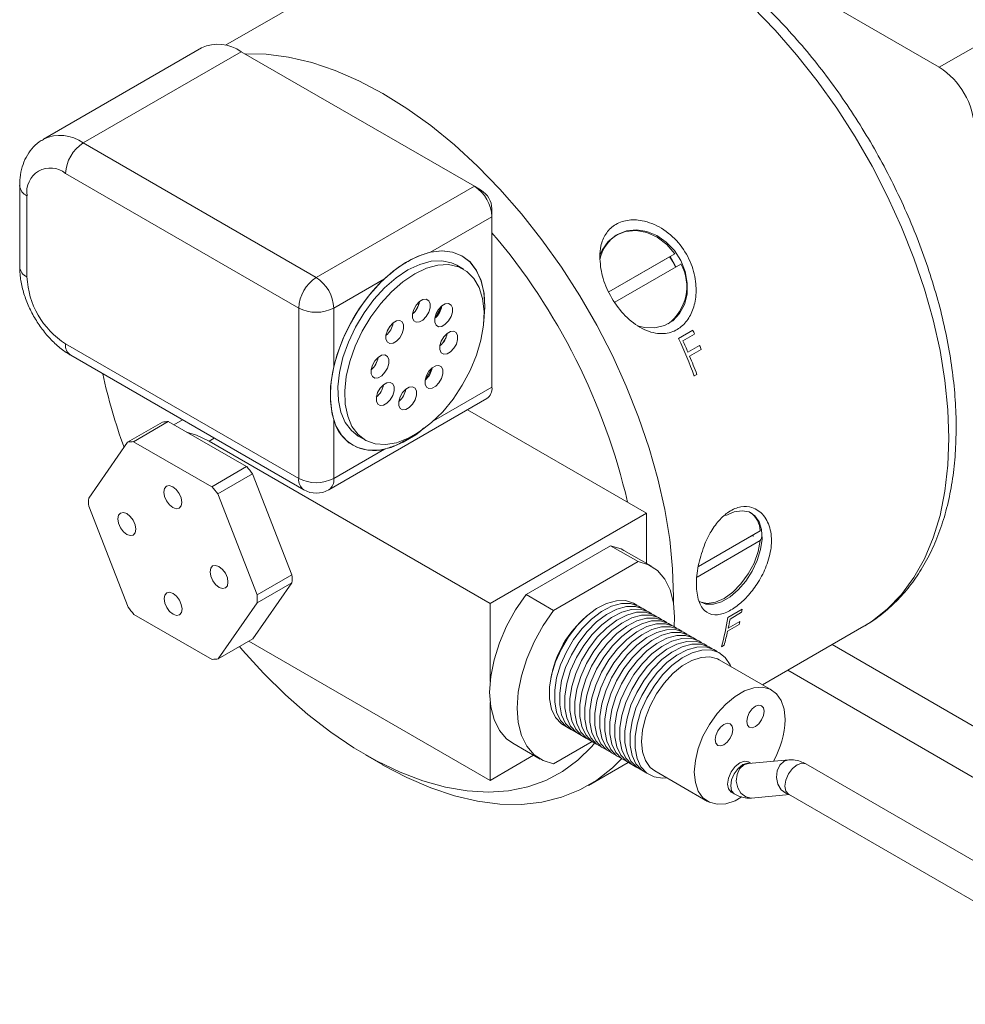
# Model space of a CAD drawing. Header units: inches. Extents: x 1.42 to 7.57, y 1.63 to 8.46.
# Tile 11 of 16: x 4.58 to 5.77, y 4.72 to 5.96. Entities that reach past the tile are written whole.
import ezdxf

# ---------------------------------------------------------------- set-up
doc = ezdxf.new("R2010")
doc.units = ezdxf.units.IN
doc.header["$MEASUREMENT"] = 0

msp = doc.modelspace()

# ---------------------------------------------------------------- linework, layer by layer
at = {"color": 7, "linetype": 'Continuous', "lineweight": 15}
for p, q in [((5.1292, 6.2528), (5.7368, 5.902)), ((5.7368, 5.902), (6.2806, 6.2159)), ((5.1247, 6.0947), (4.839, 5.9297)), ((4.8086, 5.9266), (4.6097, 5.8118)), ((4.8586, 5.9216), (4.6597, 5.8068)), ((5.1519, 5.7523), (4.8586, 5.9216)), ((4.6597, 5.8068), (4.953, 5.6375)), ((4.9309, 5.5992), (4.6376, 5.7685)), ((4.5799, 5.7532), (4.5799, 5.6512)), ((4.953, 5.6375), (5.1519, 5.7523)), ((5.1607, 5.7472), (5.1519, 5.7523)), ((4.589, 5.7405), (4.589, 5.6384)), ((5.174, 5.7243), (5.174, 5.7141)), ((5.174, 5.7141), (5.0969, 5.6696)), ((5.174, 5.4997), (5.174, 5.7141)), ((5.4042, 5.6676), (5.321, 5.6196)), ((5.3975, 5.6637), (5.321, 5.6196)), ((5.1384, 5.6481), (5.1298, 5.6531)), ((5.3288, 5.6068), (5.4117, 5.6546)), ((5.0389, 5.6361), (4.9751, 5.5992)), ((4.9309, 5.3849), (4.9309, 5.5992)), ((4.9751, 5.5992), (4.9751, 5.5255)), ((5.0813, 5.602), (5.0778, 5.5958)), ((5.082, 5.6039), (5.0803, 5.6049)), ((5.082, 5.6039), (5.0803, 5.6049)), ((5.1107, 5.6005), (5.1031, 5.5873)), ((5.0458, 5.5766), (5.0423, 5.5704)), ((5.1162, 5.5623), (5.1124, 5.5557)), ((5.1152, 5.5602), (5.115, 5.5603)), ((5.4088, 5.5611), (5.4268, 5.5714)), ((5.4289, 5.5666), (5.4143, 5.5582)), ((4.6376, 5.5542), (4.9309, 5.3849)), ((5.4206, 5.5436), (5.4352, 5.5521)), ((5.4373, 5.5472), (5.4226, 5.5388)), ((4.6441, 5.5399), (4.9374, 5.3706)), ((5.0292, 5.5314), (5.0261, 5.5261)), ((5.0979, 5.5225), (5.0899, 5.5086)), ((5.0979, 5.5225), (5.0974, 5.5228)), ((5.0979, 5.5225), (5.0974, 5.5228)), ((5.0988, 5.524), (5.0979, 5.5225)), ((5.4319, 5.5157), (5.4286, 5.5138)), ((4.9686, 5.3706), (5.1675, 5.4854)), ((5.3684, 5.3413), (5.1431, 5.4713)), ((4.7595, 5.4558), (4.7157, 5.4305)), ((4.7231, 5.4312), (4.7668, 5.4565)), ((4.7668, 5.4565), (4.8654, 5.3999)), ((4.7848, 5.4587), (4.774, 5.4524)), ((4.9751, 5.4586), (4.9751, 5.3849)), ((5.0058, 5.4383), (5.0144, 5.4334)), ((4.7157, 5.4305), (4.6667, 5.3601)), ((4.8217, 5.3746), (4.7231, 5.4312)), ((5.1717, 5.2278), (4.8182, 5.4319)), ((4.9751, 5.3849), (5.0389, 5.4217)), ((4.8654, 5.3999), (4.8217, 5.3746)), ((4.8291, 5.3654), (4.8728, 5.3907)), ((4.8728, 5.3907), (4.9224, 5.2637)), ((4.8786, 5.2384), (4.8291, 5.3654)), ((4.6667, 5.3502), (4.7162, 5.2232)), ((5.1717, 5.2278), (5.3684, 5.3413)), ((5.3684, 5.2782), (5.3684, 5.3413)), ((5.5114, 5.319), (5.4337, 5.2742)), ((5.4337, 5.2742), (5.5016, 5.3134)), ((5.5028, 5.3145), (5.5026, 5.3119)), ((5.5122, 5.3207), (5.5114, 5.319)), ((5.3232, 5.3004), (5.2169, 5.2391)), ((5.3578, 5.2804), (5.3232, 5.3004)), ((5.4321, 5.261), (5.5114, 5.3068)), ((5.3747, 5.2745), (5.34, 5.2945)), ((5.3578, 5.2804), (5.2516, 5.219)), ((4.9224, 5.2637), (4.8786, 5.2384)), ((4.9224, 5.2538), (4.8733, 5.1834)), ((4.8786, 5.2286), (4.9224, 5.2538)), ((5.2516, 5.219), (5.2169, 5.2391)), ((4.8296, 5.1581), (4.8786, 5.2286)), ((5.1717, 5.1297), (5.1717, 5.2278)), ((4.7236, 5.214), (4.8222, 5.1574)), ((5.4708, 5.2101), (5.4888, 5.2205)), ((5.4881, 5.2166), (5.4735, 5.2081)), ((5.4851, 5.2012), (5.4705, 5.1927)), ((5.4713, 5.1965), (5.4859, 5.205)), ((5.5144, 5.1254), (5.6418, 5.199)), ((5.6418, 5.199), (5.643, 5.1997)), ((4.8733, 5.1834), (4.8296, 5.1581)), ((4.8682, 5.1804), (5.1717, 5.0053)), ((5.781, 5.0728), (5.6021, 5.1761)), ((5.4661, 5.1752), (5.4628, 5.1733)), ((5.5261, 5.1187), (5.4598, 5.157)), ((5.5461, 5.1437), (5.8929, 4.9435)), ((5.1717, 5.0053), (5.1717, 5.1033)), ((5.2001, 5.052), (5.2347, 5.032)), ((5.2516, 5.0261), (5.2999, 5.054)), ((5.0148, 5.0374), (5.0369, 5.0247)), ((5.1717, 5.0053), (5.2264, 5.0368)), ((5.2955, 4.999), (5.3452, 5.0278)), ((5.5473, 5.0311), (5.4967, 5.0266)), ((5.4995, 5.0269), (5.4967, 5.0285)), ((5.379, 5.0171), (5.4453, 4.9788)), ((6.027, 4.7616), (5.569, 5.0259)), ((5.4748, 4.9906), (5.4789, 4.9883)), ((5.5006, 4.9831), (5.5484, 4.9873)), ((5.5471, 4.988), (6.0051, 4.7237)), ((5.5472, 4.988), (5.5471, 4.988))]:
    msp.add_line(p, q, dxfattribs=at)
at = {"color": 8, "linetype": 'Continuous', "lineweight": 15}
for p, q in [((5.1003, 5.4572), (5.174, 5.4997)), ((4.8182, 5.4319), (4.8247, 5.4356))]:
    msp.add_line(p, q, dxfattribs=at)
at = {"color": 8, "linetype": 'Continuous', "lineweight": 15, "flags": 128}
for points in [[(5.7489, 5.4357), (5.7476, 5.4713), (5.7439, 5.5081), (5.7377, 5.5458), (5.7291, 5.5843), (5.7181, 5.6231), (5.7048, 5.6621), (5.6894, 5.701), (5.6718, 5.7396), (5.6523, 5.7775), (5.6309, 5.8145), (5.6078, 5.8504), (5.5832, 5.8849), (5.5573, 5.9177), (5.5301, 5.9487), (5.502, 5.9776)], [(5.643, 5.1997), (5.6523, 5.2055), (5.6718, 5.2209), (5.6894, 5.2391), (5.7048, 5.2602), (5.7181, 5.2839), (5.7291, 5.3101), (5.7377, 5.3385), (5.7439, 5.3691), (5.7476, 5.4016), (5.7489, 5.4357)], [(5.4991, 5.0268), (5.4957, 5.0271), (5.4898, 5.0251), (5.4839, 5.0203), (5.4789, 5.0135), (5.4755, 5.0058), (5.4744, 4.9983), (5.4755, 4.9921), (5.4789, 4.9883), (5.4789, 4.9883)], [(5.5473, 5.0311), (5.5415, 5.0293), (5.5362, 5.0244), (5.5328, 5.0171), (5.532, 5.0087), (5.5338, 5.0004), (5.5379, 4.9935), (5.5438, 4.989), (5.5477, 4.9877)], [(5.4967, 5.0266), (5.4909, 5.0248), (5.4856, 5.0198), (5.4823, 5.0126), (5.4814, 5.0042), (5.4832, 4.9959), (5.4873, 4.989), (5.4932, 4.9844), (5.4999, 4.983), (5.5006, 4.9831)], [(5.569, 5.0259), (5.564, 5.0269), (5.5581, 5.0249), (5.5522, 5.0201), (5.5471, 5.0133), (5.5438, 5.0056), (5.5426, 4.9981), (5.5438, 4.9919), (5.5471, 4.988), (5.5471, 4.988)]]:
    msp.add_lwpolyline(points, dxfattribs=at)
at = {"color": 7, "linetype": 'Continuous', "lineweight": 15, "flags": 128}
for points in [[(5.4025, 5.2273), (5.4026, 5.2358), (5.4013, 5.2714), (5.3976, 5.3082), (5.3914, 5.3459), (5.3828, 5.3843), (5.3718, 5.4232), (5.3585, 5.4622), (5.343, 5.5011), (5.3255, 5.5397), (5.306, 5.5776), (5.2846, 5.6146), (5.2615, 5.6505), (5.2369, 5.6849), (5.211, 5.7178), (5.1838, 5.7488), (5.1557, 5.7777), (5.1267, 5.8044), (5.0971, 5.8286), (5.0671, 5.8503), (5.0369, 5.8691), (5.0067, 5.8851), (4.9767, 5.8981), (4.9472, 5.908), (4.9182, 5.9148), (4.89, 5.9184), (4.8636, 5.9188)], [(5.4042, 5.6676), (5.394, 5.6793), (5.382, 5.6883), (5.3688, 5.6943), (5.3553, 5.6967), (5.3422, 5.6956), (5.3303, 5.6909), (5.3203, 5.6829), (5.3127, 5.6721), (5.3103, 5.6666)], [(5.3318, 5.6918), (5.3432, 5.6963), (5.3558, 5.6977), (5.3687, 5.6956), (5.3815, 5.6904), (5.3933, 5.6822), (5.4035, 5.6715), (5.4116, 5.6589), (5.4171, 5.645), (5.4198, 5.6307), (5.4195, 5.6166), (5.4162, 5.6036), (5.4101, 5.5923), (5.4015, 5.5833), (5.3909, 5.5772), (5.3789, 5.5742), (5.366, 5.5746), (5.3566, 5.5769)], [(5.0836, 5.4441), (5.0781, 5.44), (5.0625, 5.4305), (5.047, 5.424), (5.032, 5.4206), (5.018, 5.4205), (5.0052, 5.4237), (4.9941, 5.4299), (4.9849, 5.4392), (4.9778, 5.4513), (4.9731, 5.4658), (4.9708, 5.4823), (4.971, 5.5005), (4.9738, 5.5199), (4.9789, 5.5399), (4.9864, 5.5601), (4.996, 5.5799), (5.0074, 5.5989), (5.0205, 5.6164), (5.0347, 5.6321), (5.0498, 5.6456), (5.0653, 5.6565), (5.081, 5.6645), (5.0962, 5.6695), (5.1108, 5.6712), (5.1242, 5.6697), (5.1362, 5.665), (5.1464, 5.6572), (5.1546, 5.6465), (5.1605, 5.6332), (5.164, 5.6176), (5.165, 5.6002), (5.1638, 5.5828)], [(5.0969, 5.6696), (5.1112, 5.6712), (5.1244, 5.6696), (5.1362, 5.665), (5.1462, 5.6574), (5.1543, 5.647), (5.1603, 5.634), (5.1639, 5.6188), (5.1651, 5.6018), (5.1639, 5.5834), (5.1636, 5.5813)], [(5.0058, 5.4383), (4.9971, 5.4451), (4.9894, 5.4553), (4.9839, 5.4681), (4.9808, 5.4831), (4.9803, 5.5), (4.9822, 5.5181), (4.9866, 5.5371), (4.9934, 5.5562), (5.0023, 5.5751), (5.0131, 5.5932), (5.0255, 5.6099), (5.039, 5.6247), (5.0534, 5.6373), (5.0683, 5.6472), (5.0831, 5.6542), (5.0974, 5.6581), (5.111, 5.6587), (5.1232, 5.6561), (5.1298, 5.6531)], [(5.398, 5.664), (5.4038, 5.6544), (5.4054, 5.651)], [(5.1251, 5.4847), (5.1121, 5.4689), (5.0981, 5.4552), (5.0834, 5.4439), (5.0685, 5.4354), (5.0539, 5.4299), (5.0399, 5.4276), (5.0269, 5.4286), (5.0154, 5.4328), (5.0057, 5.4401), (4.9979, 5.4503), (4.9925, 5.4631), (4.9894, 5.4782), (4.9888, 5.495), (4.9908, 5.5132), (4.9952, 5.5321), (5.002, 5.5513), (5.0109, 5.5702), (5.0217, 5.5882), (5.034, 5.6049), (5.0476, 5.6197), (5.062, 5.6323), (5.0768, 5.6422), (5.0916, 5.6492), (5.106, 5.6531), (5.1195, 5.6538), (5.1318, 5.6512), (5.1425, 5.6454), (5.1513, 5.6366), (5.1579, 5.6251), (5.1622, 5.6111), (5.164, 5.5951), (5.1633, 5.5776), (5.1601, 5.5589), (5.1545, 5.5398), (5.1466, 5.5207), (5.1367, 5.5022), (5.1251, 5.4847)], [(5.0913, 5.5885), (5.0872, 5.5842), (5.0828, 5.5817), (5.0787, 5.5813), (5.0756, 5.5831), (5.0739, 5.5868), (5.0739, 5.5919), (5.0756, 5.5976), (5.0787, 5.603), (5.0828, 5.6073), (5.0872, 5.6099), (5.0913, 5.6103), (5.0944, 5.6085), (5.0961, 5.6047), (5.0961, 5.5996), (5.0944, 5.594), (5.0913, 5.5885)], [(5.1194, 5.5831), (5.1153, 5.5788), (5.1109, 5.5762), (5.1068, 5.5758), (5.1037, 5.5776), (5.102, 5.5814), (5.102, 5.5865), (5.1037, 5.5922), (5.1068, 5.5976), (5.1109, 5.6019), (5.1153, 5.6044), (5.1194, 5.6048), (5.1225, 5.603), (5.1242, 5.5993), (5.1242, 5.5942), (5.1225, 5.5885), (5.1194, 5.5831)], [(5.0581, 5.5618), (5.054, 5.5575), (5.0496, 5.5549), (5.0455, 5.5545), (5.0424, 5.5563), (5.0407, 5.56), (5.0407, 5.5651), (5.0424, 5.5708), (5.0455, 5.5762), (5.0496, 5.5805), (5.054, 5.5831), (5.0581, 5.5835), (5.0612, 5.5817), (5.0629, 5.578), (5.0629, 5.5729), (5.0612, 5.5672), (5.0581, 5.5618)], [(5.126, 5.5486), (5.122, 5.5443), (5.1175, 5.5417), (5.1135, 5.5413), (5.1103, 5.5431), (5.1086, 5.5469), (5.1086, 5.552), (5.1103, 5.5577), (5.1135, 5.5631), (5.1175, 5.5674), (5.1219, 5.5699), (5.126, 5.5703), (5.1291, 5.5685), (5.1308, 5.5648), (5.1308, 5.5597), (5.1292, 5.554), (5.126, 5.5486)], [(5.0393, 5.5184), (5.0353, 5.5141), (5.0308, 5.5116), (5.0268, 5.5112), (5.0236, 5.513), (5.022, 5.5167), (5.0219, 5.5218), (5.0236, 5.5275), (5.0268, 5.5329), (5.0308, 5.5372), (5.0352, 5.5398), (5.0393, 5.5402), (5.0425, 5.5384), (5.0441, 5.5346), (5.0441, 5.5295), (5.0425, 5.5238), (5.0393, 5.5184)], [(5.1072, 5.5053), (5.1032, 5.501), (5.0988, 5.4984), (5.0947, 5.498), (5.0916, 5.4998), (5.0899, 5.5036), (5.0899, 5.5086), (5.0915, 5.5143), (5.0947, 5.5197), (5.0987, 5.524), (5.1032, 5.5266), (5.1072, 5.527), (5.1104, 5.5252), (5.1121, 5.5215), (5.1121, 5.5164), (5.1104, 5.5107), (5.1072, 5.5053)], [(5.0459, 5.4839), (5.0419, 5.4796), (5.0375, 5.4771), (5.0334, 5.4767), (5.0303, 5.4785), (5.0286, 5.4822), (5.0286, 5.4873), (5.0302, 5.493), (5.0334, 5.4984), (5.0374, 5.5027), (5.0419, 5.5053), (5.0459, 5.5057), (5.0491, 5.5039), (5.0508, 5.5001), (5.0508, 5.495), (5.0491, 5.4894), (5.0459, 5.4839)], [(5.0741, 5.4785), (5.07, 5.4742), (5.0656, 5.4716), (5.0615, 5.4712), (5.0584, 5.473), (5.0567, 5.4768), (5.0567, 5.4819), (5.0584, 5.4875), (5.0615, 5.493), (5.0656, 5.4973), (5.07, 5.4998), (5.0741, 5.5002), (5.0772, 5.4984), (5.0789, 5.4947), (5.0789, 5.4896), (5.0772, 5.4839), (5.0741, 5.4785)], [(4.8182, 5.4319), (4.8023, 5.4395), (4.7898, 5.4433)], [(4.7612, 5.3679), (4.762, 5.3724), (4.7645, 5.3752), (4.7681, 5.3759), (4.7725, 5.3745), (4.7768, 5.371), (4.7805, 5.366), (4.7829, 5.3604), (4.7838, 5.3549), (4.783, 5.3504), (4.7805, 5.3475), (4.7768, 5.3468), (4.7725, 5.3483), (4.7682, 5.3518), (4.7645, 5.3567), (4.762, 5.3624), (4.7612, 5.3679)], [(4.7147, 5.3145), (4.7104, 5.318), (4.7067, 5.323), (4.7042, 5.3286), (4.7034, 5.3341), (4.7042, 5.3386), (4.7066, 5.3415), (4.7103, 5.3422), (4.7146, 5.3407), (4.719, 5.3372), (4.7226, 5.3323), (4.7251, 5.3266), (4.726, 5.3211), (4.7251, 5.3166), (4.7227, 5.3138), (4.719, 5.313), (4.7147, 5.3145)], [(5.4682, 5.3382), (5.4788, 5.3429), (5.4887, 5.3444), (5.4976, 5.3428), (5.5049, 5.3381), (5.5102, 5.3306), (5.5132, 5.3206), (5.5138, 5.3087), (5.512, 5.2956), (5.5078, 5.2819), (5.5015, 5.2684), (5.4933, 5.2559), (5.4839, 5.2449), (5.4735, 5.2361), (5.4629, 5.23), (5.4526, 5.2269), (5.4431, 5.2269), (5.435, 5.2301), (5.4348, 5.2302)], [(5.34, 5.2945), (5.3364, 5.2964), (5.3232, 5.3004)], [(5.4348, 5.2302), (5.4357, 5.2298), (5.4448, 5.2278), (5.4551, 5.2292), (5.4661, 5.234), (5.477, 5.2419), (5.4873, 5.2523), (5.4964, 5.2649), (5.5037, 5.2786), (5.5088, 5.2929), (5.5114, 5.3068)], [(4.8306, 5.2741), (4.8349, 5.2706), (4.8386, 5.2657), (4.8411, 5.26), (4.8419, 5.2545), (4.8411, 5.25), (4.8387, 5.2472), (4.835, 5.2465), (4.8307, 5.248), (4.8263, 5.2514), (4.8227, 5.2564), (4.8202, 5.262), (4.8193, 5.2675), (4.8202, 5.272), (4.8226, 5.2749), (4.8263, 5.2756), (4.8306, 5.2741)], [(5.4032, 5.1988), (5.4037, 5.2104), (5.4023, 5.2287), (5.3982, 5.2448), (5.3915, 5.2584), (5.3823, 5.269), (5.371, 5.2764), (5.3578, 5.2804)], [(4.7841, 5.2208), (4.7833, 5.2163), (4.7808, 5.2134), (4.7772, 5.2127), (4.7728, 5.2142), (4.7685, 5.2177), (4.7648, 5.2226), (4.7624, 5.2283), (4.7615, 5.2338), (4.7623, 5.2383), (4.7648, 5.2411), (4.7684, 5.2419), (4.7728, 5.2404), (4.7771, 5.2369), (4.7808, 5.2319), (4.7832, 5.2263), (4.7841, 5.2208)], [(5.2169, 5.2391), (5.2037, 5.2199), (5.1924, 5.1994), (5.1833, 5.1782), (5.1766, 5.1568), (5.1724, 5.136), (5.1711, 5.1161), (5.1724, 5.0979), (5.1766, 5.0817), (5.1833, 5.0682), (5.1924, 5.0575), (5.2001, 5.052)], [(5.3561, 5.2255), (5.3519, 5.2282), (5.3419, 5.2313), (5.3305, 5.2312), (5.3183, 5.2278), (5.3056, 5.2212), (5.2931, 5.2118), (5.2812, 5.1999), (5.2705, 5.1859), (5.2613, 5.1706), (5.2541, 5.1544), (5.2491, 5.1381), (5.2465, 5.1223), (5.2465, 5.1077), (5.2491, 5.0948), (5.2541, 5.0843), (5.2613, 5.0764), (5.2678, 5.0726)], [(5.3624, 5.2219), (5.3582, 5.2245), (5.3482, 5.2277), (5.3368, 5.2276), (5.3246, 5.2242), (5.3119, 5.2176), (5.2994, 5.2082), (5.2876, 5.1962), (5.2768, 5.1823), (5.2676, 5.1669), (5.2604, 5.1507), (5.2554, 5.1344), (5.2529, 5.1186), (5.2529, 5.104), (5.2554, 5.0912), (5.2604, 5.0806), (5.2676, 5.0728), (5.2741, 5.069)], [(5.2516, 5.219), (5.2384, 5.1999), (5.2271, 5.1794), (5.2179, 5.1582), (5.2112, 5.1368), (5.2071, 5.116), (5.2057, 5.0961), (5.2071, 5.0779), (5.2112, 5.0617), (5.2179, 5.0482), (5.2271, 5.0375), (5.2384, 5.0301), (5.2516, 5.0261)], [(5.3687, 5.2182), (5.3645, 5.2209), (5.3545, 5.224), (5.3432, 5.2239), (5.3309, 5.2205), (5.3183, 5.2139), (5.3057, 5.2045), (5.2939, 5.1926), (5.2831, 5.1786), (5.274, 5.1633), (5.2667, 5.1471), (5.2617, 5.1308), (5.2592, 5.115), (5.2592, 5.1004), (5.2617, 5.0875), (5.2667, 5.077), (5.274, 5.0691), (5.2805, 5.0653)], [(5.375, 5.2146), (5.3709, 5.2172), (5.3608, 5.2204), (5.3495, 5.2203), (5.3372, 5.2169), (5.3246, 5.2103), (5.3121, 5.2009), (5.3002, 5.1889), (5.2894, 5.175), (5.2803, 5.1596), (5.273, 5.1434), (5.268, 5.1271), (5.2655, 5.1113), (5.2655, 5.0967), (5.268, 5.0839), (5.273, 5.0733), (5.2803, 5.0655), (5.2868, 5.0617)], [(5.3814, 5.2109), (5.3772, 5.2136), (5.3672, 5.2167), (5.3558, 5.2166), (5.3435, 5.2132), (5.3309, 5.2066), (5.3184, 5.1972), (5.3065, 5.1853), (5.2958, 5.1713), (5.2866, 5.156), (5.2794, 5.1398), (5.2744, 5.1235), (5.2718, 5.1077), (5.2718, 5.0931), (5.2744, 5.0802), (5.2794, 5.0697), (5.2866, 5.0618), (5.2931, 5.058)], [(5.3877, 5.2073), (5.3835, 5.2099), (5.3735, 5.2131), (5.3621, 5.213), (5.3499, 5.2096), (5.3372, 5.203), (5.3247, 5.1936), (5.3128, 5.1816), (5.3021, 5.1677), (5.2929, 5.1523), (5.2857, 5.1361), (5.2807, 5.1198), (5.2781, 5.104), (5.2781, 5.0894), (5.2807, 5.0766), (5.2857, 5.066), (5.2929, 5.0582), (5.2994, 5.0544)], [(5.394, 5.2036), (5.3898, 5.2063), (5.3798, 5.2094), (5.3684, 5.2093), (5.3562, 5.2059), (5.3435, 5.1994), (5.331, 5.1899), (5.3192, 5.178), (5.3084, 5.164), (5.2992, 5.1487), (5.292, 5.1325), (5.287, 5.1162), (5.2845, 5.1004), (5.2845, 5.0858), (5.287, 5.0729), (5.292, 5.0624), (5.2992, 5.0545), (5.3057, 5.0508)], [(5.4004, 5.1999), (5.3961, 5.2026), (5.3861, 5.2058), (5.3748, 5.2057), (5.3625, 5.2023), (5.3499, 5.1957), (5.3373, 5.1863), (5.3255, 5.1743), (5.3147, 5.1604), (5.3056, 5.145), (5.2983, 5.1289), (5.2933, 5.1125), (5.2908, 5.0967), (5.2908, 5.0821), (5.2933, 5.0693), (5.2983, 5.0587), (5.3056, 5.0509), (5.3121, 5.0471)], [(5.4061, 5.1968), (5.4025, 5.199), (5.3924, 5.2021), (5.3811, 5.202), (5.3688, 5.1986), (5.3562, 5.1921), (5.3437, 5.1826), (5.3318, 5.1707), (5.321, 5.1567), (5.3119, 5.1414), (5.3046, 5.1252), (5.2996, 5.1089), (5.2971, 5.0931), (5.2971, 5.0785), (5.2996, 5.0656), (5.3046, 5.0551), (5.3119, 5.0472), (5.3184, 5.0435)], [(5.4128, 5.1928), (5.4088, 5.1953), (5.3988, 5.1985), (5.3874, 5.1984), (5.3751, 5.195), (5.3625, 5.1884), (5.35, 5.179), (5.3381, 5.167), (5.3274, 5.1531), (5.3182, 5.1377), (5.311, 5.1216), (5.306, 5.1052), (5.3034, 5.0894), (5.3034, 5.0748), (5.306, 5.062), (5.311, 5.0514), (5.3182, 5.0436), (5.3247, 5.0398)], [(5.4193, 5.189), (5.4151, 5.1917), (5.4051, 5.1949), (5.3937, 5.1947), (5.3815, 5.1913), (5.3688, 5.1848), (5.3563, 5.1753), (5.3444, 5.1634), (5.3337, 5.1495), (5.3245, 5.1341), (5.3173, 5.1179), (5.3123, 5.1016), (5.3097, 5.0858), (5.3097, 5.0712), (5.3123, 5.0583), (5.3173, 5.0478), (5.3245, 5.04), (5.331, 5.0362)], [(5.4256, 5.1854), (5.4214, 5.188), (5.4114, 5.1912), (5.4, 5.1911), (5.3878, 5.1877), (5.3751, 5.1811), (5.3626, 5.1717), (5.3507, 5.1597), (5.34, 5.1458), (5.3308, 5.1304), (5.3236, 5.1143), (5.3186, 5.0979), (5.3161, 5.0822), (5.3161, 5.0675), (5.3186, 5.0547), (5.3236, 5.0441), (5.3308, 5.0363), (5.3372, 5.0326)], [(5.4319, 5.1817), (5.4277, 5.1844), (5.4177, 5.1876), (5.4064, 5.1874), (5.3941, 5.184), (5.3815, 5.1775), (5.3689, 5.168), (5.3571, 5.1561), (5.3463, 5.1422), (5.3371, 5.1268), (5.3299, 5.1106), (5.3249, 5.0943), (5.3224, 5.0785), (5.3224, 5.0639), (5.3249, 5.051), (5.3299, 5.0405), (5.3371, 5.0327), (5.3437, 5.0289)], [(5.4382, 5.1781), (5.4341, 5.1807), (5.424, 5.1839), (5.4127, 5.1838), (5.4004, 5.1804), (5.3878, 5.1738), (5.3753, 5.1644), (5.3634, 5.1524), (5.3526, 5.1385), (5.3435, 5.1231), (5.3362, 5.107), (5.3312, 5.0906), (5.3287, 5.0749), (5.3287, 5.0602), (5.3312, 5.0474), (5.3362, 5.0368), (5.3435, 5.029), (5.35, 5.0252)], [(5.4446, 5.1744), (5.4404, 5.1771), (5.4304, 5.1803), (5.419, 5.1801), (5.4067, 5.1767), (5.3941, 5.1702), (5.3816, 5.1607), (5.3697, 5.1488), (5.359, 5.1349), (5.3498, 5.1195), (5.3426, 5.1033), (5.3376, 5.087), (5.335, 5.0712), (5.335, 5.0566), (5.3376, 5.0437), (5.3426, 5.0332), (5.3498, 5.0254), (5.3563, 5.0216)], [(5.4509, 5.1708), (5.4467, 5.1734), (5.4367, 5.1766), (5.4253, 5.1765), (5.4131, 5.1731), (5.4004, 5.1665), (5.3879, 5.1571), (5.376, 5.1451), (5.3653, 5.1312), (5.3561, 5.1158), (5.3489, 5.0997), (5.3439, 5.0833), (5.3413, 5.0676), (5.3413, 5.0529), (5.3439, 5.0401), (5.3489, 5.0295), (5.3561, 5.0217), (5.3626, 5.0179)], [(4.8564, 5.1736), (4.8602, 5.1692), (4.8867, 5.14), (4.9142, 5.1129), (4.9424, 5.0881), (4.9712, 5.0658), (5.0002, 5.0462), (5.0294, 5.0293), (5.0585, 5.0154), (5.0872, 5.0045), (5.1154, 4.9967), (5.1429, 4.9921), (5.1695, 4.9906), (5.195, 4.9923), (5.2191, 4.9972), (5.2418, 5.0053), (5.2629, 5.0164), (5.2821, 5.0306), (5.2995, 5.0477), (5.3032, 5.052)], [(5.4572, 5.1672), (5.453, 5.1698), (5.443, 5.173), (5.4316, 5.1728), (5.4194, 5.1694), (5.4067, 5.1629), (5.3942, 5.1534), (5.3823, 5.1415), (5.3716, 5.1276), (5.3624, 5.1122), (5.3552, 5.096), (5.3502, 5.0797), (5.3477, 5.0639), (5.3477, 5.0493), (5.3502, 5.0364), (5.3552, 5.0259), (5.3624, 5.0181), (5.3689, 5.0143)], [(5.4747, 5.1484), (5.4737, 5.1506), (5.4676, 5.1598), (5.4593, 5.1661), (5.4493, 5.1693), (5.438, 5.1692), (5.4257, 5.1658), (5.4131, 5.1592), (5.4005, 5.1498), (5.3887, 5.1379), (5.3779, 5.1239), (5.3687, 5.1085), (5.3615, 5.0924), (5.3565, 5.0761), (5.354, 5.0603), (5.354, 5.0456), (5.3565, 5.0328), (5.3615, 5.0222), (5.3687, 5.0144), (5.3779, 5.0096), (5.3887, 5.0081), (5.394, 5.0085)], [(5.4598, 5.157), (5.4576, 5.1581), (5.4479, 5.1606), (5.437, 5.16), (5.4254, 5.1561), (5.4134, 5.1492), (5.4017, 5.1396), (5.3908, 5.1277), (5.3812, 5.114), (5.3732, 5.0992), (5.3672, 5.0838), (5.3635, 5.0685), (5.3623, 5.0541), (5.3635, 5.0411), (5.3672, 5.0301), (5.3732, 5.0216), (5.379, 5.0171)], [(5.5428, 5.0817), (5.5416, 5.0947), (5.5379, 5.1057), (5.5319, 5.1142), (5.5239, 5.1198), (5.5143, 5.1224), (5.5034, 5.1217), (5.4917, 5.1178), (5.4798, 5.1109), (5.4681, 5.1013), (5.4572, 5.0894), (5.4475, 5.0757), (5.4395, 5.0609), (5.4336, 5.0455), (5.4299, 5.0302), (5.4286, 5.0158), (5.4299, 5.0028), (5.4336, 4.9918), (5.4395, 4.9833), (5.4475, 4.9777), (5.4572, 4.9752), (5.4681, 4.9759), (5.4798, 4.9797), (5.4876, 4.984)], [(5.5166, 5.0921), (5.5157, 5.0965), (5.5133, 5.0992), (5.5097, 5.0999), (5.5055, 5.0985), (5.5013, 5.0951), (5.4977, 5.0902), (5.4953, 5.0847), (5.4945, 5.0793), (5.4953, 5.0749), (5.4977, 5.0722), (5.5013, 5.0715), (5.5055, 5.073), (5.5097, 5.0764), (5.5133, 5.0812), (5.5157, 5.0867), (5.5166, 5.0921)], [(5.4549, 5.0565), (5.4557, 5.0521), (5.4581, 5.0493), (5.4617, 5.0486), (5.4659, 5.0501), (5.4701, 5.0535), (5.4737, 5.0583), (5.4761, 5.0639), (5.477, 5.0692), (5.4761, 5.0736), (5.4737, 5.0764), (5.4701, 5.0771), (5.4659, 5.0756), (5.4617, 5.0722), (5.4581, 5.0674), (5.4557, 5.0618), (5.4549, 5.0565)], [(5.0369, 5.0247), (5.0369, 5.0246), (5.0671, 5.0087), (5.0971, 4.9957), (5.1267, 4.9857), (5.1557, 4.979), (5.1838, 4.9754), (5.211, 4.9751), (5.2369, 4.9779), (5.2615, 4.984), (5.2846, 4.9933), (5.306, 5.0056), (5.3255, 5.021), (5.3372, 5.0326)], [(5.4967, 5.0285), (5.4916, 5.0295), (5.4857, 5.0274), (5.4798, 5.0227), (5.4748, 5.0159), (5.4714, 5.0082), (5.4703, 5.0006), (5.4714, 4.9945), (5.4748, 4.9906), (5.4748, 4.9906)]]:
    msp.add_lwpolyline(points, dxfattribs=at)
at = {"color": 7, "linetype": 'Continuous', "lineweight": 15}
for centre, radius, start, end in [((4.8293, 5.8807), 0.0503, 54.3824, 114.3071), ((5.685, 5.8211), 0.0961, 2.6054, 57.3946), ((4.6856, 5.7664), 0.048, 122.6056, 177.3945), ((4.6187, 5.7453), 0.03, 50.7967, 189.214), ((5.126, 5.7119), 0.048, 2.6055, 57.3945), ((5.1452, 5.7229), 0.0288, 2.6055, 57.3944), ((4.5605, 5.1726), 0.8051, 13.099, 40.3572), ((5.3572, 5.6504), 0.0485, 121.4949, 168.3797), ((5.3319, 5.6172), 0.0803, 24.6432, 35.3568), ((5.361, 5.6262), 0.0581, 306.4037, 29.3237), ((4.6946, 5.6432), 0.1057, 182.6055, 237.3945), ((4.9789, 5.5971), 0.048, 122.6056, 177.3945), ((4.9271, 5.5971), 0.048, 2.6055, 57.3945), ((5.1962, 5.4716), 0.2276, 133.7137, 166.2862), ((4.953, 5.6419), 0.048, 242.6097, 297.3902), ((5.0581, 5.6113), 0.0251, 309.1006, 350.9046), ((5.0862, 5.6059), 0.0251, 309.1006, 350.9046), ((5.0249, 5.5845), 0.0251, 309.0908, 350.9147), ((5.0928, 5.5714), 0.0251, 309.0942, 350.9113), ((4.6318, 5.2089), 0.8531, 20.9367, 24.3781), ((4.6358, 5.2132), 0.8683, 24.0174, 24.3663), ((4.6266, 5.2072), 0.8623, 22.9669, 24.0183), ((4.6483, 5.2186), 0.8547, 22.6133, 22.9659), ((5.0061, 5.5412), 0.0251, 309.0885, 350.9169), ((4.6442, 5.2145), 0.8433, 20.9269, 22.6165), ((5.074, 5.5281), 0.0251, 309.1035, 350.9018), ((5.3817, 5.6682), 0.7136, 192.2582, 200.0154), ((5.0127, 5.5067), 0.0251, 309.0884, 350.9168), ((5.1587, 5.498), 0.0154, 305.0143, 6.2978), ((5.0409, 5.5013), 0.0251, 309.0918, 350.9134), ((4.7688, 5.3963), 0.0602, 91.8216, 98.872), ((5.0251, 5.4716), 0.0517, 194.5214, 285.4679), ((4.725, 5.3711), 0.0602, 91.8216, 98.872), ((4.6807, 5.2433), 0.2422, 37.4951, 40.2818), ((4.637, 5.2181), 0.2422, 37.4951, 40.2818), ((4.953, 5.4276), 0.048, 242.6097, 297.3902), ((4.953, 5.3977), 0.0313, 240.0027, 299.9973), ((4.8086, 5.3555), 0.142, 178.1451, 182.1233), ((5.4818, 5.3182), 0.0296, 1.6709, 53.6207), ((4.7805, 5.2584), 0.142, 358.1451, 2.1233), ((4.7367, 5.2331), 0.142, 358.1451, 2.1233), ((4.9083, 5.3706), 0.2422, 217.4951, 220.2818), ((5.1244, 5.2794), 0.3691, 350.194, 350.8105), ((5.377, 5.1115), 0.1307, 129.8541, 170.4126), ((5.1344, 5.264), 0.3407, 344.5535, 350.9005), ((5.1233, 5.2686), 0.3554, 348.3022, 350.2006), ((5.1505, 5.2745), 0.3425, 347.6458, 348.2946), ((5.1522, 5.2623), 0.3258, 344.4825, 347.6683), ((4.8203, 5.2176), 0.0602, 271.8216, 278.872), ((5.427, 5.0857), 0.1159, 330.9621, 358.0318)]:
    msp.add_arc(centre, radius, start, end, dxfattribs=at)
at = {"color": 8, "linetype": 'Continuous', "lineweight": 15}
for centre, radius, start, end in [((4.6306, 5.7671), 0.0493, 53.6928, 115.1219), ((4.5948, 5.7543), 0.015, 184.0945, 247.2088), ((4.5955, 5.6527), 0.0157, 185.6947, 245.6254), ((4.6526, 5.5524), 0.0151, 173.0257, 235.662), ((4.9459, 5.3831), 0.0151, 173.0257, 235.662), ((4.9598, 5.3832), 0.0154, 305.0143, 6.2978)]:
    msp.add_arc(centre, radius, start, end, dxfattribs=at)
at = {"color": 7, "linetype": 'Continuous', "lineweight": 15}
for points, knots in [([(5.758, 5.4485), (5.758, 5.4544), (5.7578, 5.4717), (5.7557, 5.501), (5.7511, 5.5365), (5.7443, 5.5727), (5.7352, 5.6093), (5.7241, 5.646), (5.711, 5.6828), (5.6959, 5.7193), (5.679, 5.7554), (5.6603, 5.7908), (5.64, 5.8254), (5.6182, 5.859), (5.595, 5.8912), (5.5706, 5.9221), (5.545, 5.9513), (5.5184, 5.9787), (5.491, 6.0042), (5.4629, 6.0275), (5.4343, 6.0486), (5.4053, 6.0673), (5.376, 6.0834), (5.3467, 6.0969), (5.3175, 6.1076), (5.2885, 6.1154), (5.2601, 6.1203), (5.2324, 6.1221), (5.2056, 6.1209), (5.1799, 6.1168), (5.1557, 6.1095), (5.1374, 6.1021), (5.1278, 6.0961), (5.1251, 6.0945)], [0, 0, 0, 0, 0.017853, 0.051535, 0.085193, 0.11882, 0.152413, 0.185972, 0.219501, 0.253007, 0.286494, 0.319971, 0.353444, 0.386921, 0.420406, 0.453908, 0.487435, 0.520992, 0.554588, 0.588228, 0.621917, 0.655653, 0.689434, 0.723243, 0.757044, 0.790783, 0.824389, 0.857777, 0.890861, 0.923583, 0.95593, 0.987958, 1, 1, 1, 1]), ([(4.6098, 5.8113), (4.6079, 5.8103), (4.6022, 5.8073), (4.5947, 5.7996), (4.5875, 5.7889), (4.5827, 5.7766), (4.5802, 5.7646), (4.58, 5.7565), (4.5799, 5.7532)], [0, 0, 0, 0, 0.093257, 0.282097, 0.468917, 0.660032, 0.860483, 1, 1, 1, 1]), ([(5.3096, 5.664), (5.3102, 5.6558), (5.3115, 5.6393), (5.3224, 5.6139), (5.3386, 5.5911), (5.3594, 5.5739), (5.3815, 5.5658), (5.4011, 5.5678), (5.4157, 5.5776), (5.4255, 5.5921), (5.431, 5.6109), (5.4312, 5.6336), (5.4243, 5.6587), (5.4095, 5.6824), (5.3881, 5.7008), (5.3649, 5.71), (5.3439, 5.7107), (5.3277, 5.7045), (5.3164, 5.6928), (5.3106, 5.6788), (5.3099, 5.6685), (5.3096, 5.664)], [0, 0, 0, 0, 0.058968, 0.118503, 0.181399, 0.244564, 0.304873, 0.357736, 0.402532, 0.444756, 0.490089, 0.541731, 0.599962, 0.662259, 0.725603, 0.787226, 0.83386, 0.880667, 0.923304, 0.966498, 1, 1, 1, 1]), ([(5.0969, 5.6696), (5.0919, 5.6681), (5.0819, 5.6652), (5.0669, 5.6574), (5.0525, 5.648), (5.0435, 5.6401), (5.0389, 5.6361)], [0, 0, 0, 0, 0.256019, 0.51882, 0.757249, 1, 1, 1, 1]), ([(4.5799, 5.6512), (4.58, 5.6481), (4.5802, 5.6396), (4.5827, 5.6255), (4.5877, 5.609), (4.595, 5.5929), (4.6042, 5.5777), (4.615, 5.5637), (4.627, 5.5517), (4.637, 5.5441), (4.6428, 5.5407), (4.6441, 5.5399)], [0, 0, 0, 0, 0.073167, 0.200953, 0.328532, 0.455685, 0.582723, 0.710441, 0.839603, 0.962692, 1, 1, 1, 1]), ([(4.9751, 5.5255), (4.9739, 5.5193), (4.9714, 5.5066), (4.9707, 5.4892), (4.9716, 5.4727), (4.9739, 5.4633), (4.9751, 5.4586)], [0, 0, 0, 0, 0.256019, 0.51882, 0.75725, 1, 1, 1, 1]), ([(5.0389, 5.4217), (5.0437, 5.4233), (5.0535, 5.4263), (5.0681, 5.4345), (5.0802, 5.4416), (5.0867, 5.447), (5.0887, 5.4487)], [0, 0, 0, 0, 0.2979253, 0.6037428, 0.8811994, 1, 1, 1, 1]), ([(5.643, 5.2), (5.6451, 5.2012), (5.6544, 5.2062), (5.6693, 5.2178), (5.6875, 5.2347), (5.7037, 5.2542), (5.7179, 5.276), (5.7302, 5.3001), (5.7403, 5.3263), (5.7482, 5.3545), (5.7539, 5.3845), (5.7574, 5.4158), (5.7578, 5.4377), (5.758, 5.4485)], [0, 0, 0, 0, 0.0278484, 0.1225588, 0.2173058, 0.3125153, 0.4085344, 0.5055535, 0.6035919, 0.702526, 0.8021478, 0.9022284, 1, 1, 1, 1]), ([(5.442, 5.3029), (5.4391, 5.2946), (5.4331, 5.2779), (5.4305, 5.2532), (5.4326, 5.2322), (5.4404, 5.2177), (5.4529, 5.212), (5.4683, 5.2153), (5.4835, 5.2249), (5.4974, 5.2382), (5.51, 5.2552), (5.5204, 5.2757), (5.5263, 5.2987), (5.5254, 5.3212), (5.5169, 5.3393), (5.5031, 5.3492), (5.4873, 5.3504), (5.4724, 5.3444), (5.459, 5.3323), (5.4489, 5.3179), (5.4441, 5.3075), (5.442, 5.3029)], [0, 0, 0, 0, 0.058968, 0.118503, 0.181399, 0.244564, 0.304873, 0.357736, 0.402532, 0.444756, 0.490088, 0.541731, 0.599962, 0.662259, 0.725603, 0.787226, 0.83386, 0.880667, 0.923304, 0.966498, 1, 1, 1, 1]), ([(5.5114, 5.3068), (5.5119, 5.3078), (5.5127, 5.3094), (5.5134, 5.311), (5.5137, 5.3116)], [0, 0, 0, 0, 0.651297, 1, 1, 1, 1]), ([(5.569, 5.0259), (5.5668, 5.0271), (5.5618, 5.0296), (5.5544, 5.0314), (5.5493, 5.0312), (5.5473, 5.0311)], [0, 0, 0, 0, 0.322789, 0.741254, 1, 1, 1, 1]), ([(5.4789, 4.9883), (5.4811, 4.9871), (5.4861, 4.9846), (5.4935, 4.9828), (5.4987, 4.983), (5.5006, 4.9831)], [0, 0, 0, 0, 0.322786, 0.741255, 1, 1, 1, 1])]:
    msp.add_open_spline(points, degree=3, knots=knots, dxfattribs=at)

doc.saveas('drawing.dxf')
